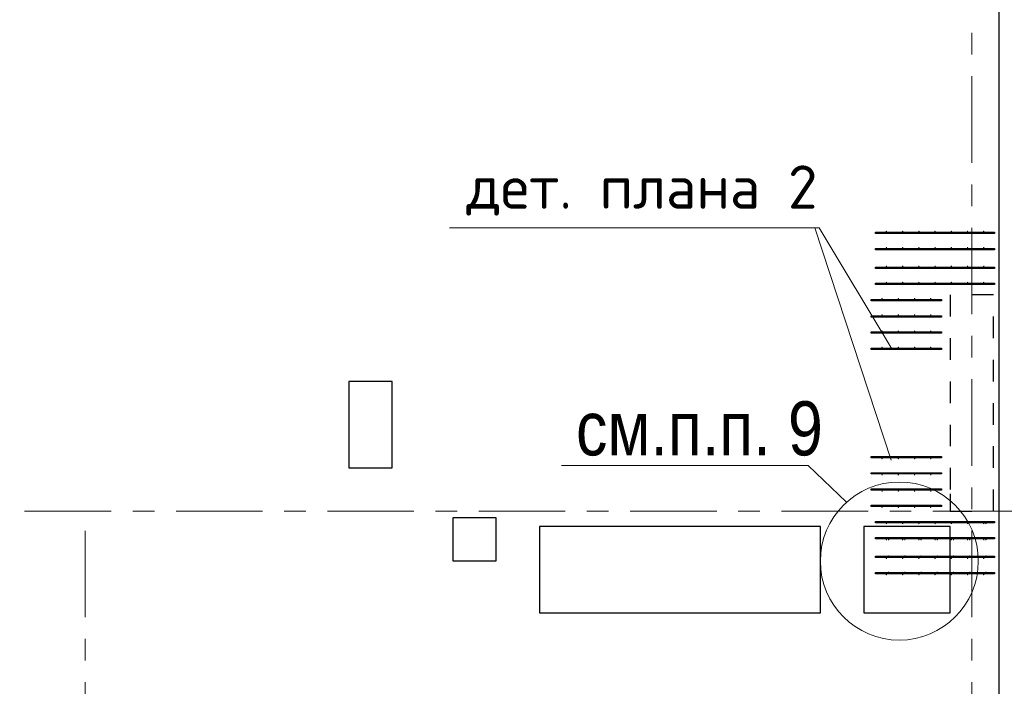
# Model space of a CAD drawing. Header units: metres. Extents: x -38 to 93, y -15 to 21.
# Tile 28 of 195: x 28.15 to 32.7, y 8.19 to 11.27. Entities that reach past the tile are written whole.
import ezdxf

# ---------------------------------------------------------------- set-up
doc = ezdxf.new("R2010")
doc.units = ezdxf.units.M
for name, pattern in [('______11', [0.5, 0.4, -0.05, 0, -0.05]), ('______2', [0.0405, 0.03, -0.0105]), ('______5', [1.1, 0.8, -0.1, 0.1, -0.1])]:
    doc.linetypes.add(name, pattern=pattern)
for name, color, linetype, lineweight in [('XR$2$Осевая линия (1)', 7, '______5', 13), ('XR$4$Арматурный каркас 01', 4, 'Continuous', 35), ('XR$4$Общий слой (1)_1', 7, 'Continuous', 13), ('XR$4$Перекрытие (1)', 7, 'Continuous', 35), ('XR$4$Текст_ общее_1', 7, 'Continuous', 13), ('XR$4$Фундамент (1)_1', 7, 'Continuous', 35)]:
    doc.layers.add(name, color=color, linetype=linetype, lineweight=lineweight)
doc.layers.add('XR$6$Стена_ бетон несущ.', color=7, linetype='Continuous', lineweight=70, true_color=0xb4b496)
doc.styles.add('ARIAL', font='arial.ttf')
doc.styles.add('ISOCPEUR', font='txt')

msp = doc.modelspace()

# ---------------------------------------------------------------- hatches: boundary and pattern name
at = {"layer": 'XR$4$Арматурный каркас 01', "linetype": 'Continuous', "lineweight": 50, "transparency": 33554687}
for points in [[(32.158, 10.2932), (32.1578, 10.2944), (32.1571, 10.2954), (32.1561, 10.296), (32.155, 10.2962), (32.1539, 10.296), (32.1529, 10.2954), (32.1522, 10.2944), (32.152, 10.2932), (32.1522, 10.2921), (32.1529, 10.2911), (32.1539, 10.2905), (32.155, 10.2902), (32.1561, 10.2905), (32.1571, 10.2911), (32.1578, 10.2921)], [(32.233, 10.2932), (32.2328, 10.2944), (32.2321, 10.2954), (32.2311, 10.296), (32.23, 10.2962), (32.2289, 10.296), (32.2279, 10.2954), (32.2272, 10.2944), (32.227, 10.2932), (32.2272, 10.2921), (32.2279, 10.2911), (32.2289, 10.2905), (32.23, 10.2902), (32.2311, 10.2905), (32.2321, 10.2911), (32.2328, 10.2921)], [(32.308, 10.2932), (32.3078, 10.2944), (32.3071, 10.2954), (32.3061, 10.296), (32.305, 10.2962), (32.3039, 10.296), (32.3029, 10.2954), (32.3022, 10.2944), (32.302, 10.2932), (32.3022, 10.2921), (32.3029, 10.2911), (32.3039, 10.2905), (32.305, 10.2902), (32.3061, 10.2905), (32.3071, 10.2911), (32.3078, 10.2921)], [(32.383, 10.2932), (32.3828, 10.2944), (32.3821, 10.2954), (32.3811, 10.296), (32.38, 10.2962), (32.3789, 10.296), (32.3779, 10.2954), (32.3772, 10.2944), (32.377, 10.2932), (32.3772, 10.2921), (32.3779, 10.2911), (32.3789, 10.2905), (32.38, 10.2902), (32.3811, 10.2905), (32.3821, 10.2911), (32.3828, 10.2921)], [(32.458, 10.2932), (32.4578, 10.2944), (32.4571, 10.2954), (32.4561, 10.296), (32.455, 10.2962), (32.4539, 10.296), (32.4529, 10.2954), (32.4522, 10.2944), (32.452, 10.2932), (32.4522, 10.2921), (32.4529, 10.2911), (32.4539, 10.2905), (32.455, 10.2902), (32.4561, 10.2905), (32.4571, 10.2911), (32.4578, 10.2921)], [(32.533, 10.2932), (32.5328, 10.2944), (32.5321, 10.2954), (32.5311, 10.296), (32.53, 10.2962), (32.5289, 10.296), (32.5279, 10.2954), (32.5272, 10.2944), (32.527, 10.2932), (32.5272, 10.2921), (32.5279, 10.2911), (32.5289, 10.2905), (32.53, 10.2902), (32.5311, 10.2905), (32.5321, 10.2911), (32.5328, 10.2921)], [(32.608, 10.2932), (32.6078, 10.2944), (32.6071, 10.2954), (32.6061, 10.296), (32.605, 10.2962), (32.6039, 10.296), (32.6029, 10.2954), (32.6022, 10.2944), (32.602, 10.2932), (32.6022, 10.2921), (32.6029, 10.2911), (32.6039, 10.2905), (32.605, 10.2902), (32.6061, 10.2905), (32.6071, 10.2911), (32.6078, 10.2921)], [(32.158, 10.2182), (32.1578, 10.2194), (32.1571, 10.2204), (32.1561, 10.221), (32.155, 10.2212), (32.1539, 10.221), (32.1529, 10.2204), (32.1522, 10.2194), (32.152, 10.2182), (32.1522, 10.2171), (32.1529, 10.2161), (32.1539, 10.2155), (32.155, 10.2152), (32.1561, 10.2155), (32.1571, 10.2161), (32.1578, 10.2171)], [(32.233, 10.2182), (32.2328, 10.2194), (32.2321, 10.2204), (32.2311, 10.221), (32.23, 10.2212), (32.2289, 10.221), (32.2279, 10.2204), (32.2272, 10.2194), (32.227, 10.2182), (32.2272, 10.2171), (32.2279, 10.2161), (32.2289, 10.2155), (32.23, 10.2152), (32.2311, 10.2155), (32.2321, 10.2161), (32.2328, 10.2171)], [(32.308, 10.2182), (32.3078, 10.2194), (32.3071, 10.2204), (32.3061, 10.221), (32.305, 10.2212), (32.3039, 10.221), (32.3029, 10.2204), (32.3022, 10.2194), (32.302, 10.2182), (32.3022, 10.2171), (32.3029, 10.2161), (32.3039, 10.2155), (32.305, 10.2152), (32.3061, 10.2155), (32.3071, 10.2161), (32.3078, 10.2171)], [(32.383, 10.2182), (32.3828, 10.2194), (32.3821, 10.2204), (32.3811, 10.221), (32.38, 10.2212), (32.3789, 10.221), (32.3779, 10.2204), (32.3772, 10.2194), (32.377, 10.2182), (32.3772, 10.2171), (32.3779, 10.2161), (32.3789, 10.2155), (32.38, 10.2152), (32.3811, 10.2155), (32.3821, 10.2161), (32.3828, 10.2171)], [(32.458, 10.2182), (32.4578, 10.2194), (32.4571, 10.2204), (32.4561, 10.221), (32.455, 10.2212), (32.4539, 10.221), (32.4529, 10.2204), (32.4522, 10.2194), (32.452, 10.2182), (32.4522, 10.2171), (32.4529, 10.2161), (32.4539, 10.2155), (32.455, 10.2152), (32.4561, 10.2155), (32.4571, 10.2161), (32.4578, 10.2171)], [(32.533, 10.2182), (32.5328, 10.2194), (32.5321, 10.2204), (32.5311, 10.221), (32.53, 10.2212), (32.5289, 10.221), (32.5279, 10.2204), (32.5272, 10.2194), (32.527, 10.2182), (32.5272, 10.2171), (32.5279, 10.2161), (32.5289, 10.2155), (32.53, 10.2152), (32.5311, 10.2155), (32.5321, 10.2161), (32.5328, 10.2171)], [(32.608, 10.2182), (32.6078, 10.2194), (32.6071, 10.2204), (32.6061, 10.221), (32.605, 10.2212), (32.6039, 10.221), (32.6029, 10.2204), (32.6022, 10.2194), (32.602, 10.2182), (32.6022, 10.2171), (32.6029, 10.2161), (32.6039, 10.2155), (32.605, 10.2152), (32.6061, 10.2155), (32.6071, 10.2161), (32.6078, 10.2171)], [(32.158, 10.1322), (32.1578, 10.1334), (32.1571, 10.1344), (32.1561, 10.135), (32.155, 10.1352), (32.1539, 10.135), (32.1529, 10.1344), (32.1522, 10.1334), (32.152, 10.1322), (32.1522, 10.1311), (32.1529, 10.1301), (32.1539, 10.1295), (32.155, 10.1292), (32.1561, 10.1295), (32.1571, 10.1301), (32.1578, 10.1311)], [(32.233, 10.1322), (32.2328, 10.1334), (32.2321, 10.1344), (32.2311, 10.135), (32.23, 10.1352), (32.2289, 10.135), (32.2279, 10.1344), (32.2272, 10.1334), (32.227, 10.1322), (32.2272, 10.1311), (32.2279, 10.1301), (32.2289, 10.1295), (32.23, 10.1292), (32.2311, 10.1295), (32.2321, 10.1301), (32.2328, 10.1311)], [(32.308, 10.1322), (32.3078, 10.1334), (32.3071, 10.1344), (32.3061, 10.135), (32.305, 10.1352), (32.3039, 10.135), (32.3029, 10.1344), (32.3022, 10.1334), (32.302, 10.1322), (32.3022, 10.1311), (32.3029, 10.1301), (32.3039, 10.1295), (32.305, 10.1292), (32.3061, 10.1295), (32.3071, 10.1301), (32.3078, 10.1311)], [(32.383, 10.1322), (32.3828, 10.1334), (32.3821, 10.1344), (32.3811, 10.135), (32.38, 10.1352), (32.3789, 10.135), (32.3779, 10.1344), (32.3772, 10.1334), (32.377, 10.1322), (32.3772, 10.1311), (32.3779, 10.1301), (32.3789, 10.1295), (32.38, 10.1292), (32.3811, 10.1295), (32.3821, 10.1301), (32.3828, 10.1311)], [(32.458, 10.1322), (32.4578, 10.1334), (32.4571, 10.1344), (32.4561, 10.135), (32.455, 10.1352), (32.4539, 10.135), (32.4529, 10.1344), (32.4522, 10.1334), (32.452, 10.1322), (32.4522, 10.1311), (32.4529, 10.1301), (32.4539, 10.1295), (32.455, 10.1292), (32.4561, 10.1295), (32.4571, 10.1301), (32.4578, 10.1311)], [(32.533, 10.1322), (32.5328, 10.1334), (32.5321, 10.1344), (32.5311, 10.135), (32.53, 10.1352), (32.5289, 10.135), (32.5279, 10.1344), (32.5272, 10.1334), (32.527, 10.1322), (32.5272, 10.1311), (32.5279, 10.1301), (32.5289, 10.1295), (32.53, 10.1292), (32.5311, 10.1295), (32.5321, 10.1301), (32.5328, 10.1311)], [(32.608, 10.1322), (32.6078, 10.1334), (32.6071, 10.1344), (32.6061, 10.135), (32.605, 10.1352), (32.6039, 10.135), (32.6029, 10.1344), (32.6022, 10.1334), (32.602, 10.1322), (32.6022, 10.1311), (32.6029, 10.1301), (32.6039, 10.1295), (32.605, 10.1292), (32.6061, 10.1295), (32.6071, 10.1301), (32.6078, 10.1311)], [(32.158, 10.0572), (32.1578, 10.0584), (32.1571, 10.0594), (32.1561, 10.06), (32.155, 10.0602), (32.1539, 10.06), (32.1529, 10.0594), (32.1522, 10.0584), (32.152, 10.0572), (32.1522, 10.0561), (32.1529, 10.0551), (32.1539, 10.0545), (32.155, 10.0542), (32.1561, 10.0545), (32.1571, 10.0551), (32.1578, 10.0561)], [(32.233, 10.0572), (32.2328, 10.0584), (32.2321, 10.0594), (32.2311, 10.06), (32.23, 10.0602), (32.2289, 10.06), (32.2279, 10.0594), (32.2272, 10.0584), (32.227, 10.0572), (32.2272, 10.0561), (32.2279, 10.0551), (32.2289, 10.0545), (32.23, 10.0542), (32.2311, 10.0545), (32.2321, 10.0551), (32.2328, 10.0561)], [(32.308, 10.0572), (32.3078, 10.0584), (32.3071, 10.0594), (32.3061, 10.06), (32.305, 10.0602), (32.3039, 10.06), (32.3029, 10.0594), (32.3022, 10.0584), (32.302, 10.0572), (32.3022, 10.0561), (32.3029, 10.0551), (32.3039, 10.0545), (32.305, 10.0542), (32.3061, 10.0545), (32.3071, 10.0551), (32.3078, 10.0561)], [(32.383, 10.0572), (32.3828, 10.0584), (32.3821, 10.0594), (32.3811, 10.06), (32.38, 10.0602), (32.3789, 10.06), (32.3779, 10.0594), (32.3772, 10.0584), (32.377, 10.0572), (32.3772, 10.0561), (32.3779, 10.0551), (32.3789, 10.0545), (32.38, 10.0542), (32.3811, 10.0545), (32.3821, 10.0551), (32.3828, 10.0561)], [(32.458, 10.0572), (32.4578, 10.0584), (32.4571, 10.0594), (32.4561, 10.06), (32.455, 10.0602), (32.4539, 10.06), (32.4529, 10.0594), (32.4522, 10.0584), (32.452, 10.0572), (32.4522, 10.0561), (32.4529, 10.0551), (32.4539, 10.0545), (32.455, 10.0542), (32.4561, 10.0545), (32.4571, 10.0551), (32.4578, 10.0561)], [(32.533, 10.0572), (32.5328, 10.0584), (32.5321, 10.0594), (32.5311, 10.06), (32.53, 10.0602), (32.5289, 10.06), (32.5279, 10.0594), (32.5272, 10.0584), (32.527, 10.0572), (32.5272, 10.0561), (32.5279, 10.0551), (32.5289, 10.0545), (32.53, 10.0542), (32.5311, 10.0545), (32.5321, 10.0551), (32.5328, 10.0561)], [(32.608, 10.0572), (32.6078, 10.0584), (32.6071, 10.0594), (32.6061, 10.06), (32.605, 10.0602), (32.6039, 10.06), (32.6029, 10.0594), (32.6022, 10.0584), (32.602, 10.0572), (32.6022, 10.0561), (32.6029, 10.0551), (32.6039, 10.0545), (32.605, 10.0542), (32.6061, 10.0545), (32.6071, 10.0551), (32.6078, 10.0561)], [(32.138, 9.9822), (32.1378, 9.9834), (32.1371, 9.9844), (32.1361, 9.985), (32.135, 9.9852), (32.1339, 9.985), (32.1329, 9.9844), (32.1322, 9.9834), (32.132, 9.9822), (32.1322, 9.9811), (32.1329, 9.9801), (32.1339, 9.9795), (32.135, 9.9792), (32.1361, 9.9795), (32.1371, 9.9801), (32.1378, 9.9811)], [(32.213, 9.9822), (32.2128, 9.9834), (32.2121, 9.9844), (32.2111, 9.985), (32.21, 9.9852), (32.2089, 9.985), (32.2079, 9.9844), (32.2072, 9.9834), (32.207, 9.9822), (32.2072, 9.9811), (32.2079, 9.9801), (32.2089, 9.9795), (32.21, 9.9792), (32.2111, 9.9795), (32.2121, 9.9801), (32.2128, 9.9811)], [(32.288, 9.9822), (32.2878, 9.9834), (32.2871, 9.9844), (32.2861, 9.985), (32.285, 9.9852), (32.2839, 9.985), (32.2829, 9.9844), (32.2822, 9.9834), (32.282, 9.9822), (32.2822, 9.9811), (32.2829, 9.9801), (32.2839, 9.9795), (32.285, 9.9792), (32.2861, 9.9795), (32.2871, 9.9801), (32.2878, 9.9811)], [(32.363, 9.9822), (32.3628, 9.9834), (32.3621, 9.9844), (32.3611, 9.985), (32.36, 9.9852), (32.3589, 9.985), (32.3579, 9.9844), (32.3572, 9.9834), (32.357, 9.9822), (32.3572, 9.9811), (32.3579, 9.9801), (32.3589, 9.9795), (32.36, 9.9792), (32.3611, 9.9795), (32.3621, 9.9801), (32.3628, 9.9811)], [(32.138, 9.9072), (32.1378, 9.9084), (32.1371, 9.9094), (32.1361, 9.91), (32.135, 9.9102), (32.1339, 9.91), (32.1329, 9.9094), (32.1322, 9.9084), (32.132, 9.9072), (32.1322, 9.9061), (32.1329, 9.9051), (32.1339, 9.9045), (32.135, 9.9042), (32.1361, 9.9045), (32.1371, 9.9051), (32.1378, 9.9061)], [(32.213, 9.9072), (32.2128, 9.9084), (32.2121, 9.9094), (32.2111, 9.91), (32.21, 9.9102), (32.2089, 9.91), (32.2079, 9.9094), (32.2072, 9.9084), (32.207, 9.9072), (32.2072, 9.9061), (32.2079, 9.9051), (32.2089, 9.9045), (32.21, 9.9042), (32.2111, 9.9045), (32.2121, 9.9051), (32.2128, 9.9061)], [(32.288, 9.9072), (32.2878, 9.9084), (32.2871, 9.9094), (32.2861, 9.91), (32.285, 9.9102), (32.2839, 9.91), (32.2829, 9.9094), (32.2822, 9.9084), (32.282, 9.9072), (32.2822, 9.9061), (32.2829, 9.9051), (32.2839, 9.9045), (32.285, 9.9042), (32.2861, 9.9045), (32.2871, 9.9051), (32.2878, 9.9061)], [(32.363, 9.9072), (32.3628, 9.9084), (32.3621, 9.9094), (32.3611, 9.91), (32.36, 9.9102), (32.3589, 9.91), (32.3579, 9.9094), (32.3572, 9.9084), (32.357, 9.9072), (32.3572, 9.9061), (32.3579, 9.9051), (32.3589, 9.9045), (32.36, 9.9042), (32.3611, 9.9045), (32.3621, 9.9051), (32.3628, 9.9061)], [(32.138, 9.8322), (32.1378, 9.8334), (32.1371, 9.8344), (32.1361, 9.835), (32.135, 9.8352), (32.1339, 9.835), (32.1329, 9.8344), (32.1322, 9.8334), (32.132, 9.8322), (32.1322, 9.8311), (32.1329, 9.8301), (32.1339, 9.8295), (32.135, 9.8292), (32.1361, 9.8295), (32.1371, 9.8301), (32.1378, 9.8311)], [(32.213, 9.8322), (32.2128, 9.8334), (32.2121, 9.8344), (32.2111, 9.835), (32.21, 9.8352), (32.2089, 9.835), (32.2079, 9.8344), (32.2072, 9.8334), (32.207, 9.8322), (32.2072, 9.8311), (32.2079, 9.8301), (32.2089, 9.8295), (32.21, 9.8292), (32.2111, 9.8295), (32.2121, 9.8301), (32.2128, 9.8311)], [(32.288, 9.8322), (32.2878, 9.8334), (32.2871, 9.8344), (32.2861, 9.835), (32.285, 9.8352), (32.2839, 9.835), (32.2829, 9.8344), (32.2822, 9.8334), (32.282, 9.8322), (32.2822, 9.8311), (32.2829, 9.8301), (32.2839, 9.8295), (32.285, 9.8292), (32.2861, 9.8295), (32.2871, 9.8301), (32.2878, 9.8311)], [(32.363, 9.8322), (32.3628, 9.8334), (32.3621, 9.8344), (32.3611, 9.835), (32.36, 9.8352), (32.3589, 9.835), (32.3579, 9.8344), (32.3572, 9.8334), (32.357, 9.8322), (32.3572, 9.8311), (32.3579, 9.8301), (32.3589, 9.8295), (32.36, 9.8292), (32.3611, 9.8295), (32.3621, 9.8301), (32.3628, 9.8311)], [(32.138, 9.7572), (32.1378, 9.7584), (32.1371, 9.7594), (32.1361, 9.76), (32.135, 9.7602), (32.1339, 9.76), (32.1329, 9.7594), (32.1322, 9.7584), (32.132, 9.7572), (32.1322, 9.7561), (32.1329, 9.7551), (32.1339, 9.7545), (32.135, 9.7542), (32.1361, 9.7545), (32.1371, 9.7551), (32.1378, 9.7561)], [(32.213, 9.7572), (32.2128, 9.7584), (32.2121, 9.7594), (32.2111, 9.76), (32.21, 9.7602), (32.2089, 9.76), (32.2079, 9.7594), (32.2072, 9.7584), (32.207, 9.7572), (32.2072, 9.7561), (32.2079, 9.7551), (32.2089, 9.7545), (32.21, 9.7542), (32.2111, 9.7545), (32.2121, 9.7551), (32.2128, 9.7561)], [(32.288, 9.7572), (32.2878, 9.7584), (32.2871, 9.7594), (32.2861, 9.76), (32.285, 9.7602), (32.2839, 9.76), (32.2829, 9.7594), (32.2822, 9.7584), (32.282, 9.7572), (32.2822, 9.7561), (32.2829, 9.7551), (32.2839, 9.7545), (32.285, 9.7542), (32.2861, 9.7545), (32.2871, 9.7551), (32.2878, 9.7561)], [(32.363, 9.7572), (32.3628, 9.7584), (32.3621, 9.7594), (32.3611, 9.76), (32.36, 9.7602), (32.3589, 9.76), (32.3579, 9.7594), (32.3572, 9.7584), (32.357, 9.7572), (32.3572, 9.7561), (32.3579, 9.7551), (32.3589, 9.7545), (32.36, 9.7542), (32.3611, 9.7545), (32.3621, 9.7551), (32.3628, 9.7561)], [(32.138, 9.2432), (32.1378, 9.2444), (32.1371, 9.2454), (32.1361, 9.246), (32.135, 9.2462), (32.1339, 9.246), (32.1329, 9.2454), (32.1322, 9.2444), (32.132, 9.2432), (32.1322, 9.2421), (32.1329, 9.2411), (32.1339, 9.2405), (32.135, 9.2402), (32.1361, 9.2405), (32.1371, 9.2411), (32.1378, 9.2421)], [(32.213, 9.2432), (32.2128, 9.2444), (32.2121, 9.2454), (32.2111, 9.246), (32.21, 9.2462), (32.2089, 9.246), (32.2079, 9.2454), (32.2072, 9.2444), (32.207, 9.2432), (32.2072, 9.2421), (32.2079, 9.2411), (32.2089, 9.2405), (32.21, 9.2402), (32.2111, 9.2405), (32.2121, 9.2411), (32.2128, 9.2421)], [(32.288, 9.2432), (32.2878, 9.2444), (32.2871, 9.2454), (32.2861, 9.246), (32.285, 9.2462), (32.2839, 9.246), (32.2829, 9.2454), (32.2822, 9.2444), (32.282, 9.2432), (32.2822, 9.2421), (32.2829, 9.2411), (32.2839, 9.2405), (32.285, 9.2402), (32.2861, 9.2405), (32.2871, 9.2411), (32.2878, 9.2421)], [(32.363, 9.2432), (32.3628, 9.2444), (32.3621, 9.2454), (32.3611, 9.246), (32.36, 9.2462), (32.3589, 9.246), (32.3579, 9.2454), (32.3572, 9.2444), (32.357, 9.2432), (32.3572, 9.2421), (32.3579, 9.2411), (32.3589, 9.2405), (32.36, 9.2402), (32.3611, 9.2405), (32.3621, 9.2411), (32.3628, 9.2421)], [(32.138, 9.1682), (32.1378, 9.1694), (32.1371, 9.1704), (32.1361, 9.171), (32.135, 9.1712), (32.1339, 9.171), (32.1329, 9.1704), (32.1322, 9.1694), (32.132, 9.1682), (32.1322, 9.1671), (32.1329, 9.1661), (32.1339, 9.1655), (32.135, 9.1652), (32.1361, 9.1655), (32.1371, 9.1661), (32.1378, 9.1671)], [(32.213, 9.1682), (32.2128, 9.1694), (32.2121, 9.1704), (32.2111, 9.171), (32.21, 9.1712), (32.2089, 9.171), (32.2079, 9.1704), (32.2072, 9.1694), (32.207, 9.1682), (32.2072, 9.1671), (32.2079, 9.1661), (32.2089, 9.1655), (32.21, 9.1652), (32.2111, 9.1655), (32.2121, 9.1661), (32.2128, 9.1671)], [(32.288, 9.1682), (32.2878, 9.1694), (32.2871, 9.1704), (32.2861, 9.171), (32.285, 9.1712), (32.2839, 9.171), (32.2829, 9.1704), (32.2822, 9.1694), (32.282, 9.1682), (32.2822, 9.1671), (32.2829, 9.1661), (32.2839, 9.1655), (32.285, 9.1652), (32.2861, 9.1655), (32.2871, 9.1661), (32.2878, 9.1671)], [(32.363, 9.1682), (32.3628, 9.1694), (32.3621, 9.1704), (32.3611, 9.171), (32.36, 9.1712), (32.3589, 9.171), (32.3579, 9.1704), (32.3572, 9.1694), (32.357, 9.1682), (32.3572, 9.1671), (32.3579, 9.1661), (32.3589, 9.1655), (32.36, 9.1652), (32.3611, 9.1655), (32.3621, 9.1661), (32.3628, 9.1671)], [(32.138, 9.0932), (32.1378, 9.0944), (32.1371, 9.0954), (32.1361, 9.096), (32.135, 9.0962), (32.1339, 9.096), (32.1329, 9.0954), (32.1322, 9.0944), (32.132, 9.0932), (32.1322, 9.0921), (32.1329, 9.0911), (32.1339, 9.0905), (32.135, 9.0902), (32.1361, 9.0905), (32.1371, 9.0911), (32.1378, 9.0921)], [(32.213, 9.0932), (32.2128, 9.0944), (32.2121, 9.0954), (32.2111, 9.096), (32.21, 9.0962), (32.2089, 9.096), (32.2079, 9.0954), (32.2072, 9.0944), (32.207, 9.0932), (32.2072, 9.0921), (32.2079, 9.0911), (32.2089, 9.0905), (32.21, 9.0902), (32.2111, 9.0905), (32.2121, 9.0911), (32.2128, 9.0921)], [(32.288, 9.0932), (32.2878, 9.0944), (32.2871, 9.0954), (32.2861, 9.096), (32.285, 9.0962), (32.2839, 9.096), (32.2829, 9.0954), (32.2822, 9.0944), (32.282, 9.0932), (32.2822, 9.0921), (32.2829, 9.0911), (32.2839, 9.0905), (32.285, 9.0902), (32.2861, 9.0905), (32.2871, 9.0911), (32.2878, 9.0921)], [(32.363, 9.0932), (32.3628, 9.0944), (32.3621, 9.0954), (32.3611, 9.096), (32.36, 9.0962), (32.3589, 9.096), (32.3579, 9.0954), (32.3572, 9.0944), (32.357, 9.0932), (32.3572, 9.0921), (32.3579, 9.0911), (32.3589, 9.0905), (32.36, 9.0902), (32.3611, 9.0905), (32.3621, 9.0911), (32.3628, 9.0921)], [(32.138, 9.0182), (32.1378, 9.0194), (32.1371, 9.0204), (32.1361, 9.021), (32.135, 9.0212), (32.1339, 9.021), (32.1329, 9.0204), (32.1322, 9.0194), (32.132, 9.0182), (32.1322, 9.0171), (32.1329, 9.0161), (32.1339, 9.0155), (32.135, 9.0152), (32.1361, 9.0155), (32.1371, 9.0161), (32.1378, 9.0171)], [(32.213, 9.0182), (32.2128, 9.0194), (32.2121, 9.0204), (32.2111, 9.021), (32.21, 9.0212), (32.2089, 9.021), (32.2079, 9.0204), (32.2072, 9.0194), (32.207, 9.0182), (32.2072, 9.0171), (32.2079, 9.0161), (32.2089, 9.0155), (32.21, 9.0152), (32.2111, 9.0155), (32.2121, 9.0161), (32.2128, 9.0171)], [(32.288, 9.0182), (32.2878, 9.0194), (32.2871, 9.0204), (32.2861, 9.021), (32.285, 9.0212), (32.2839, 9.021), (32.2829, 9.0204), (32.2822, 9.0194), (32.282, 9.0182), (32.2822, 9.0171), (32.2829, 9.0161), (32.2839, 9.0155), (32.285, 9.0152), (32.2861, 9.0155), (32.2871, 9.0161), (32.2878, 9.0171)], [(32.363, 9.0182), (32.3628, 9.0194), (32.3621, 9.0204), (32.3611, 9.021), (32.36, 9.0212), (32.3589, 9.021), (32.3579, 9.0204), (32.3572, 9.0194), (32.357, 9.0182), (32.3572, 9.0171), (32.3579, 9.0161), (32.3589, 9.0155), (32.36, 9.0152), (32.3611, 9.0155), (32.3621, 9.0161), (32.3628, 9.0171)], [(32.158, 8.9432), (32.1578, 8.9444), (32.1571, 8.9454), (32.1561, 8.946), (32.155, 8.9462), (32.1539, 8.946), (32.1529, 8.9454), (32.1522, 8.9444), (32.152, 8.9432), (32.1522, 8.9421), (32.1529, 8.9411), (32.1539, 8.9405), (32.155, 8.9402), (32.1561, 8.9405), (32.1571, 8.9411), (32.1578, 8.9421)], [(32.233, 8.9432), (32.2328, 8.9444), (32.2321, 8.9454), (32.2311, 8.946), (32.23, 8.9462), (32.2289, 8.946), (32.2279, 8.9454), (32.2272, 8.9444), (32.227, 8.9432), (32.2272, 8.9421), (32.2279, 8.9411), (32.2289, 8.9405), (32.23, 8.9402), (32.2311, 8.9405), (32.2321, 8.9411), (32.2328, 8.9421)], [(32.308, 8.9432), (32.3078, 8.9444), (32.3071, 8.9454), (32.3061, 8.946), (32.305, 8.9462), (32.3039, 8.946), (32.3029, 8.9454), (32.3022, 8.9444), (32.302, 8.9432), (32.3022, 8.9421), (32.3029, 8.9411), (32.3039, 8.9405), (32.305, 8.9402), (32.3061, 8.9405), (32.3071, 8.9411), (32.3078, 8.9421)], [(32.383, 8.9432), (32.3828, 8.9444), (32.3821, 8.9454), (32.3811, 8.946), (32.38, 8.9462), (32.3789, 8.946), (32.3779, 8.9454), (32.3772, 8.9444), (32.377, 8.9432), (32.3772, 8.9421), (32.3779, 8.9411), (32.3789, 8.9405), (32.38, 8.9402), (32.3811, 8.9405), (32.3821, 8.9411), (32.3828, 8.9421)], [(32.458, 8.9432), (32.4578, 8.9444), (32.4571, 8.9454), (32.4561, 8.946), (32.455, 8.9462), (32.4539, 8.946), (32.4529, 8.9454), (32.4522, 8.9444), (32.452, 8.9432), (32.4522, 8.9421), (32.4529, 8.9411), (32.4539, 8.9405), (32.455, 8.9402), (32.4561, 8.9405), (32.4571, 8.9411), (32.4578, 8.9421)], [(32.533, 8.9432), (32.5328, 8.9444), (32.5321, 8.9454), (32.5311, 8.946), (32.53, 8.9462), (32.5289, 8.946), (32.5279, 8.9454), (32.5272, 8.9444), (32.527, 8.9432), (32.5272, 8.9421), (32.5279, 8.9411), (32.5289, 8.9405), (32.53, 8.9402), (32.5311, 8.9405), (32.5321, 8.9411), (32.5328, 8.9421)], [(32.608, 8.9432), (32.6078, 8.9444), (32.6071, 8.9454), (32.6061, 8.946), (32.605, 8.9462), (32.6039, 8.946), (32.6029, 8.9454), (32.6022, 8.9444), (32.602, 8.9432), (32.6022, 8.9421), (32.6029, 8.9411), (32.6039, 8.9405), (32.605, 8.9402), (32.6061, 8.9405), (32.6071, 8.9411), (32.6078, 8.9421)], [(32.618, 8.9432), (32.6178, 8.9444), (32.6171, 8.9454), (32.6161, 8.946), (32.615, 8.9462), (32.6139, 8.946), (32.6129, 8.9454), (32.6122, 8.9444), (32.612, 8.9432), (32.6122, 8.9421), (32.6129, 8.9411), (32.6139, 8.9405), (32.615, 8.9402), (32.6161, 8.9405), (32.6171, 8.9411), (32.6178, 8.9421)], [(32.158, 8.8682), (32.1578, 8.8694), (32.1571, 8.8704), (32.1561, 8.871), (32.155, 8.8712), (32.1539, 8.871), (32.1529, 8.8704), (32.1522, 8.8694), (32.152, 8.8682), (32.1522, 8.8671), (32.1529, 8.8661), (32.1539, 8.8655), (32.155, 8.8652), (32.1561, 8.8655), (32.1571, 8.8661), (32.1578, 8.8671)], [(32.168, 8.8682), (32.1678, 8.8694), (32.1671, 8.8704), (32.1661, 8.871), (32.165, 8.8712), (32.1639, 8.871), (32.1629, 8.8704), (32.1622, 8.8694), (32.162, 8.8682), (32.1622, 8.8671), (32.1629, 8.8661), (32.1639, 8.8655), (32.165, 8.8652), (32.1661, 8.8655), (32.1671, 8.8661), (32.1678, 8.8671)], [(32.233, 8.8682), (32.2328, 8.8694), (32.2321, 8.8704), (32.2311, 8.871), (32.23, 8.8712), (32.2289, 8.871), (32.2279, 8.8704), (32.2272, 8.8694), (32.227, 8.8682), (32.2272, 8.8671), (32.2279, 8.8661), (32.2289, 8.8655), (32.23, 8.8652), (32.2311, 8.8655), (32.2321, 8.8661), (32.2328, 8.8671)], [(32.243, 8.8682), (32.2428, 8.8694), (32.2421, 8.8704), (32.2411, 8.871), (32.24, 8.8712), (32.2389, 8.871), (32.2379, 8.8704), (32.2372, 8.8694), (32.237, 8.8682), (32.2372, 8.8671), (32.2379, 8.8661), (32.2389, 8.8655), (32.24, 8.8652), (32.2411, 8.8655), (32.2421, 8.8661), (32.2428, 8.8671)], [(32.308, 8.8682), (32.3078, 8.8694), (32.3071, 8.8704), (32.3061, 8.871), (32.305, 8.8712), (32.3039, 8.871), (32.3029, 8.8704), (32.3022, 8.8694), (32.302, 8.8682), (32.3022, 8.8671), (32.3029, 8.8661), (32.3039, 8.8655), (32.305, 8.8652), (32.3061, 8.8655), (32.3071, 8.8661), (32.3078, 8.8671)], [(32.318, 8.8682), (32.3178, 8.8694), (32.3171, 8.8704), (32.3161, 8.871), (32.315, 8.8712), (32.3139, 8.871), (32.3129, 8.8704), (32.3122, 8.8694), (32.312, 8.8682), (32.3122, 8.8671), (32.3129, 8.8661), (32.3139, 8.8655), (32.315, 8.8652), (32.3161, 8.8655), (32.3171, 8.8661), (32.3178, 8.8671)], [(32.383, 8.8682), (32.3828, 8.8694), (32.3821, 8.8704), (32.3811, 8.871), (32.38, 8.8712), (32.3789, 8.871), (32.3779, 8.8704), (32.3772, 8.8694), (32.377, 8.8682), (32.3772, 8.8671), (32.3779, 8.8661), (32.3789, 8.8655), (32.38, 8.8652), (32.3811, 8.8655), (32.3821, 8.8661), (32.3828, 8.8671)], [(32.393, 8.8682), (32.3928, 8.8694), (32.3921, 8.8704), (32.3911, 8.871), (32.39, 8.8712), (32.3889, 8.871), (32.3879, 8.8704), (32.3872, 8.8694), (32.387, 8.8682), (32.3872, 8.8671), (32.3879, 8.8661), (32.3889, 8.8655), (32.39, 8.8652), (32.3911, 8.8655), (32.3921, 8.8661), (32.3928, 8.8671)], [(32.458, 8.8682), (32.4578, 8.8694), (32.4571, 8.8704), (32.4561, 8.871), (32.455, 8.8712), (32.4539, 8.871), (32.4529, 8.8704), (32.4522, 8.8694), (32.452, 8.8682), (32.4522, 8.8671), (32.4529, 8.8661), (32.4539, 8.8655), (32.455, 8.8652), (32.4561, 8.8655), (32.4571, 8.8661), (32.4578, 8.8671)], [(32.468, 8.8682), (32.4678, 8.8694), (32.4671, 8.8704), (32.4661, 8.871), (32.465, 8.8712), (32.4639, 8.871), (32.4629, 8.8704), (32.4622, 8.8694), (32.462, 8.8682), (32.4622, 8.8671), (32.4629, 8.8661), (32.4639, 8.8655), (32.465, 8.8652), (32.4661, 8.8655), (32.4671, 8.8661), (32.4678, 8.8671)], [(32.533, 8.8682), (32.5328, 8.8694), (32.5321, 8.8704), (32.5311, 8.871), (32.53, 8.8712), (32.5289, 8.871), (32.5279, 8.8704), (32.5272, 8.8694), (32.527, 8.8682), (32.5272, 8.8671), (32.5279, 8.8661), (32.5289, 8.8655), (32.53, 8.8652), (32.5311, 8.8655), (32.5321, 8.8661), (32.5328, 8.8671)], [(32.543, 8.8682), (32.5428, 8.8694), (32.5421, 8.8704), (32.5411, 8.871), (32.54, 8.8712), (32.5389, 8.871), (32.5379, 8.8704), (32.5372, 8.8694), (32.537, 8.8682), (32.5372, 8.8671), (32.5379, 8.8661), (32.5389, 8.8655), (32.54, 8.8652), (32.5411, 8.8655), (32.5421, 8.8661), (32.5428, 8.8671)], [(32.608, 8.8682), (32.6078, 8.8694), (32.6071, 8.8704), (32.6061, 8.871), (32.605, 8.8712), (32.6039, 8.871), (32.6029, 8.8704), (32.6022, 8.8694), (32.602, 8.8682), (32.6022, 8.8671), (32.6029, 8.8661), (32.6039, 8.8655), (32.605, 8.8652), (32.6061, 8.8655), (32.6071, 8.8661), (32.6078, 8.8671)], [(32.618, 8.8682), (32.6178, 8.8694), (32.6171, 8.8704), (32.6161, 8.871), (32.615, 8.8712), (32.6139, 8.871), (32.6129, 8.8704), (32.6122, 8.8694), (32.612, 8.8682), (32.6122, 8.8671), (32.6129, 8.8661), (32.6139, 8.8655), (32.615, 8.8652), (32.6161, 8.8655), (32.6171, 8.8661), (32.6178, 8.8671)], [(32.168, 8.7932), (32.1678, 8.7944), (32.1671, 8.7954), (32.1661, 8.796), (32.165, 8.7962), (32.1639, 8.796), (32.1629, 8.7954), (32.1622, 8.7944), (32.162, 8.7932), (32.1622, 8.7921), (32.1629, 8.7911), (32.1639, 8.7905), (32.165, 8.7902), (32.1661, 8.7905), (32.1671, 8.7911), (32.1678, 8.7921)], [(32.243, 8.7932), (32.2428, 8.7944), (32.2421, 8.7954), (32.2411, 8.796), (32.24, 8.7962), (32.2389, 8.796), (32.2379, 8.7954), (32.2372, 8.7944), (32.237, 8.7932), (32.2372, 8.7921), (32.2379, 8.7911), (32.2389, 8.7905), (32.24, 8.7902), (32.2411, 8.7905), (32.2421, 8.7911), (32.2428, 8.7921)], [(32.318, 8.7932), (32.3178, 8.7944), (32.3171, 8.7954), (32.3161, 8.796), (32.315, 8.7962), (32.3139, 8.796), (32.3129, 8.7954), (32.3122, 8.7944), (32.312, 8.7932), (32.3122, 8.7921), (32.3129, 8.7911), (32.3139, 8.7905), (32.315, 8.7902), (32.3161, 8.7905), (32.3171, 8.7911), (32.3178, 8.7921)], [(32.393, 8.7932), (32.3928, 8.7944), (32.3921, 8.7954), (32.3911, 8.796), (32.39, 8.7962), (32.3889, 8.796), (32.3879, 8.7954), (32.3872, 8.7944), (32.387, 8.7932), (32.3872, 8.7921), (32.3879, 8.7911), (32.3889, 8.7905), (32.39, 8.7902), (32.3911, 8.7905), (32.3921, 8.7911), (32.3928, 8.7921)], [(32.468, 8.7932), (32.4678, 8.7944), (32.4671, 8.7954), (32.4661, 8.796), (32.465, 8.7962), (32.4639, 8.796), (32.4629, 8.7954), (32.4622, 8.7944), (32.462, 8.7932), (32.4622, 8.7921), (32.4629, 8.7911), (32.4639, 8.7905), (32.465, 8.7902), (32.4661, 8.7905), (32.4671, 8.7911), (32.4678, 8.7921)], [(32.543, 8.7932), (32.5428, 8.7944), (32.5421, 8.7954), (32.5411, 8.796), (32.54, 8.7962), (32.5389, 8.796), (32.5379, 8.7954), (32.5372, 8.7944), (32.537, 8.7932), (32.5372, 8.7921), (32.5379, 8.7911), (32.5389, 8.7905), (32.54, 8.7902), (32.5411, 8.7905), (32.5421, 8.7911), (32.5428, 8.7921)], [(32.618, 8.7932), (32.6178, 8.7944), (32.6171, 8.7954), (32.6161, 8.796), (32.615, 8.7962), (32.6139, 8.796), (32.6129, 8.7954), (32.6122, 8.7944), (32.612, 8.7932), (32.6122, 8.7921), (32.6129, 8.7911), (32.6139, 8.7905), (32.615, 8.7902), (32.6161, 8.7905), (32.6171, 8.7911), (32.6178, 8.7921)], [(32.158, 8.7822), (32.1578, 8.7834), (32.1571, 8.7844), (32.1561, 8.785), (32.155, 8.7852), (32.1539, 8.785), (32.1529, 8.7844), (32.1522, 8.7834), (32.152, 8.7822), (32.1522, 8.7811), (32.1529, 8.7801), (32.1539, 8.7795), (32.155, 8.7792), (32.1561, 8.7795), (32.1571, 8.7801), (32.1578, 8.7811)], [(32.233, 8.7822), (32.2328, 8.7834), (32.2321, 8.7844), (32.2311, 8.785), (32.23, 8.7852), (32.2289, 8.785), (32.2279, 8.7844), (32.2272, 8.7834), (32.227, 8.7822), (32.2272, 8.7811), (32.2279, 8.7801), (32.2289, 8.7795), (32.23, 8.7792), (32.2311, 8.7795), (32.2321, 8.7801), (32.2328, 8.7811)], [(32.308, 8.7822), (32.3078, 8.7834), (32.3071, 8.7844), (32.3061, 8.785), (32.305, 8.7852), (32.3039, 8.785), (32.3029, 8.7844), (32.3022, 8.7834), (32.302, 8.7822), (32.3022, 8.7811), (32.3029, 8.7801), (32.3039, 8.7795), (32.305, 8.7792), (32.3061, 8.7795), (32.3071, 8.7801), (32.3078, 8.7811)], [(32.383, 8.7822), (32.3828, 8.7834), (32.3821, 8.7844), (32.3811, 8.785), (32.38, 8.7852), (32.3789, 8.785), (32.3779, 8.7844), (32.3772, 8.7834), (32.377, 8.7822), (32.3772, 8.7811), (32.3779, 8.7801), (32.3789, 8.7795), (32.38, 8.7792), (32.3811, 8.7795), (32.3821, 8.7801), (32.3828, 8.7811)], [(32.458, 8.7822), (32.4578, 8.7834), (32.4571, 8.7844), (32.4561, 8.785), (32.455, 8.7852), (32.4539, 8.785), (32.4529, 8.7844), (32.4522, 8.7834), (32.452, 8.7822), (32.4522, 8.7811), (32.4529, 8.7801), (32.4539, 8.7795), (32.455, 8.7792), (32.4561, 8.7795), (32.4571, 8.7801), (32.4578, 8.7811)], [(32.533, 8.7822), (32.5328, 8.7834), (32.5321, 8.7844), (32.5311, 8.785), (32.53, 8.7852), (32.5289, 8.785), (32.5279, 8.7844), (32.5272, 8.7834), (32.527, 8.7822), (32.5272, 8.7811), (32.5279, 8.7801), (32.5289, 8.7795), (32.53, 8.7792), (32.5311, 8.7795), (32.5321, 8.7801), (32.5328, 8.7811)], [(32.608, 8.7822), (32.6078, 8.7834), (32.6071, 8.7844), (32.6061, 8.785), (32.605, 8.7852), (32.6039, 8.785), (32.6029, 8.7844), (32.6022, 8.7834), (32.602, 8.7822), (32.6022, 8.7811), (32.6029, 8.7801), (32.6039, 8.7795), (32.605, 8.7792), (32.6061, 8.7795), (32.6071, 8.7801), (32.6078, 8.7811)], [(32.158, 8.7072), (32.1578, 8.7084), (32.1571, 8.7094), (32.1561, 8.71), (32.155, 8.7102), (32.1539, 8.71), (32.1529, 8.7094), (32.1522, 8.7084), (32.152, 8.7072), (32.1522, 8.7061), (32.1529, 8.7051), (32.1539, 8.7045), (32.155, 8.7042), (32.1561, 8.7045), (32.1571, 8.7051), (32.1578, 8.7061)], [(32.168, 8.7182), (32.1678, 8.7194), (32.1671, 8.7204), (32.1661, 8.721), (32.165, 8.7212), (32.1639, 8.721), (32.1629, 8.7204), (32.1622, 8.7194), (32.162, 8.7182), (32.1622, 8.7171), (32.1629, 8.7161), (32.1639, 8.7155), (32.165, 8.7152), (32.1661, 8.7155), (32.1671, 8.7161), (32.1678, 8.7171)], [(32.233, 8.7072), (32.2328, 8.7084), (32.2321, 8.7094), (32.2311, 8.71), (32.23, 8.7102), (32.2289, 8.71), (32.2279, 8.7094), (32.2272, 8.7084), (32.227, 8.7072), (32.2272, 8.7061), (32.2279, 8.7051), (32.2289, 8.7045), (32.23, 8.7042), (32.2311, 8.7045), (32.2321, 8.7051), (32.2328, 8.7061)], [(32.243, 8.7182), (32.2428, 8.7194), (32.2421, 8.7204), (32.2411, 8.721), (32.24, 8.7212), (32.2389, 8.721), (32.2379, 8.7204), (32.2372, 8.7194), (32.237, 8.7182), (32.2372, 8.7171), (32.2379, 8.7161), (32.2389, 8.7155), (32.24, 8.7152), (32.2411, 8.7155), (32.2421, 8.7161), (32.2428, 8.7171)], [(32.308, 8.7072), (32.3078, 8.7084), (32.3071, 8.7094), (32.3061, 8.71), (32.305, 8.7102), (32.3039, 8.71), (32.3029, 8.7094), (32.3022, 8.7084), (32.302, 8.7072), (32.3022, 8.7061), (32.3029, 8.7051), (32.3039, 8.7045), (32.305, 8.7042), (32.3061, 8.7045), (32.3071, 8.7051), (32.3078, 8.7061)], [(32.318, 8.7182), (32.3178, 8.7194), (32.3171, 8.7204), (32.3161, 8.721), (32.315, 8.7212), (32.3139, 8.721), (32.3129, 8.7204), (32.3122, 8.7194), (32.312, 8.7182), (32.3122, 8.7171), (32.3129, 8.7161), (32.3139, 8.7155), (32.315, 8.7152), (32.3161, 8.7155), (32.3171, 8.7161), (32.3178, 8.7171)], [(32.383, 8.7072), (32.3828, 8.7084), (32.3821, 8.7094), (32.3811, 8.71), (32.38, 8.7102), (32.3789, 8.71), (32.3779, 8.7094), (32.3772, 8.7084), (32.377, 8.7072), (32.3772, 8.7061), (32.3779, 8.7051), (32.3789, 8.7045), (32.38, 8.7042), (32.3811, 8.7045), (32.3821, 8.7051), (32.3828, 8.7061)], [(32.393, 8.7182), (32.3928, 8.7194), (32.3921, 8.7204), (32.3911, 8.721), (32.39, 8.7212), (32.3889, 8.721), (32.3879, 8.7204), (32.3872, 8.7194), (32.387, 8.7182), (32.3872, 8.7171), (32.3879, 8.7161), (32.3889, 8.7155), (32.39, 8.7152), (32.3911, 8.7155), (32.3921, 8.7161), (32.3928, 8.7171)], [(32.458, 8.7072), (32.4578, 8.7084), (32.4571, 8.7094), (32.4561, 8.71), (32.455, 8.7102), (32.4539, 8.71), (32.4529, 8.7094), (32.4522, 8.7084), (32.452, 8.7072), (32.4522, 8.7061), (32.4529, 8.7051), (32.4539, 8.7045), (32.455, 8.7042), (32.4561, 8.7045), (32.4571, 8.7051), (32.4578, 8.7061)], [(32.468, 8.7182), (32.4678, 8.7194), (32.4671, 8.7204), (32.4661, 8.721), (32.465, 8.7212), (32.4639, 8.721), (32.4629, 8.7204), (32.4622, 8.7194), (32.462, 8.7182), (32.4622, 8.7171), (32.4629, 8.7161), (32.4639, 8.7155), (32.465, 8.7152), (32.4661, 8.7155), (32.4671, 8.7161), (32.4678, 8.7171)], [(32.533, 8.7072), (32.5328, 8.7084), (32.5321, 8.7094), (32.5311, 8.71), (32.53, 8.7102), (32.5289, 8.71), (32.5279, 8.7094), (32.5272, 8.7084), (32.527, 8.7072), (32.5272, 8.7061), (32.5279, 8.7051), (32.5289, 8.7045), (32.53, 8.7042), (32.5311, 8.7045), (32.5321, 8.7051), (32.5328, 8.7061)], [(32.543, 8.7182), (32.5428, 8.7194), (32.5421, 8.7204), (32.5411, 8.721), (32.54, 8.7212), (32.5389, 8.721), (32.5379, 8.7204), (32.5372, 8.7194), (32.537, 8.7182), (32.5372, 8.7171), (32.5379, 8.7161), (32.5389, 8.7155), (32.54, 8.7152), (32.5411, 8.7155), (32.5421, 8.7161), (32.5428, 8.7171)], [(32.608, 8.7072), (32.6078, 8.7084), (32.6071, 8.7094), (32.6061, 8.71), (32.605, 8.7102), (32.6039, 8.71), (32.6029, 8.7094), (32.6022, 8.7084), (32.602, 8.7072), (32.6022, 8.7061), (32.6029, 8.7051), (32.6039, 8.7045), (32.605, 8.7042), (32.6061, 8.7045), (32.6071, 8.7051), (32.6078, 8.7061)], [(32.618, 8.7182), (32.6178, 8.7194), (32.6171, 8.7204), (32.6161, 8.721), (32.615, 8.7212), (32.6139, 8.721), (32.6129, 8.7204), (32.6122, 8.7194), (32.612, 8.7182), (32.6122, 8.7171), (32.6129, 8.7161), (32.6139, 8.7155), (32.615, 8.7152), (32.6161, 8.7155), (32.6171, 8.7161), (32.6178, 8.7171)]]:
    msp.add_hatch(color=2, dxfattribs=at).paths.add_polyline_path(points)

# ---------------------------------------------------------------- linework, layer by layer
at = {"layer": 'XR$2$Осевая линия (1)', "color": 253, "linetype": '______11', "lineweight": 13, "true_color": 0xa0a0a0, "transparency": 33554687}
for p, q in [((32.55, -3.39), (32.55, 19.78)), ((-2.63, 9), (62.6, 9)), ((28.45, -3.39), (28.45, 8.92))]:
    msp.add_line(p, q, dxfattribs=at)
at = {"layer": 'XR$4$Арматурный каркас 01', "color": 2, "linetype": 'Continuous', "lineweight": 25, "transparency": 33554687}
for points in [[(32.655, 10.2832), (32.105, 10.2832), (32.105, 10.2892), (32.655, 10.2892), (32.655, 10.2832)], [(32.655, 10.2832), (32.105, 10.2832), (32.105, 10.2892), (32.655, 10.2892), (32.655, 10.2832)], [(32.655, 10.2082), (32.105, 10.2082), (32.105, 10.2142), (32.655, 10.2142), (32.655, 10.2082)], [(32.655, 10.2082), (32.105, 10.2082), (32.105, 10.2142), (32.655, 10.2142), (32.655, 10.2082)], [(32.655, 10.1222), (32.105, 10.1222), (32.105, 10.1282), (32.655, 10.1282), (32.655, 10.1222)], [(32.655, 10.1222), (32.105, 10.1222), (32.105, 10.1282), (32.655, 10.1282), (32.655, 10.1222)], [(32.655, 10.0472), (32.105, 10.0472), (32.105, 10.0532), (32.655, 10.0532), (32.655, 10.0472)], [(32.655, 10.0472), (32.105, 10.0472), (32.105, 10.0532), (32.655, 10.0532), (32.655, 10.0472)], [(32.41, 9.9722), (32.085, 9.9722), (32.085, 9.9782), (32.41, 9.9782), (32.41, 9.9722)], [(32.41, 9.9722), (32.085, 9.9722), (32.085, 9.9782), (32.41, 9.9782), (32.41, 9.9722)], [(32.41, 9.8972), (32.085, 9.8972), (32.085, 9.9032), (32.41, 9.9032), (32.41, 9.8972)], [(32.41, 9.8972), (32.085, 9.8972), (32.085, 9.9032), (32.41, 9.9032), (32.41, 9.8972)], [(32.41, 9.8222), (32.085, 9.8222), (32.085, 9.8282), (32.41, 9.8282), (32.41, 9.8222)], [(32.41, 9.8222), (32.085, 9.8222), (32.085, 9.8282), (32.41, 9.8282), (32.41, 9.8222)], [(32.41, 9.7472), (32.085, 9.7472), (32.085, 9.7532), (32.41, 9.7532), (32.41, 9.7472)], [(32.41, 9.7472), (32.085, 9.7472), (32.085, 9.7532), (32.41, 9.7532), (32.41, 9.7472)], [(32.41, 9.2472), (32.085, 9.2472), (32.085, 9.2532), (32.41, 9.2532), (32.41, 9.2472)], [(32.41, 9.2472), (32.085, 9.2472), (32.085, 9.2532), (32.41, 9.2532), (32.41, 9.2472)], [(32.41, 9.1722), (32.085, 9.1722), (32.085, 9.1782), (32.41, 9.1782), (32.41, 9.1722)], [(32.41, 9.1722), (32.085, 9.1722), (32.085, 9.1782), (32.41, 9.1782), (32.41, 9.1722)], [(32.41, 9.0972), (32.085, 9.0972), (32.085, 9.1032), (32.41, 9.1032), (32.41, 9.0972)], [(32.41, 9.0972), (32.085, 9.0972), (32.085, 9.1032), (32.41, 9.1032), (32.41, 9.0972)], [(32.41, 9.0222), (32.085, 9.0222), (32.085, 9.0282), (32.41, 9.0282), (32.41, 9.0222)], [(32.41, 9.0222), (32.085, 9.0222), (32.085, 9.0282), (32.41, 9.0282), (32.41, 9.0222)], [(32.655, 8.9472), (32.105, 8.9472), (32.105, 8.9532), (32.655, 8.9532), (32.655, 8.9472)], [(32.655, 8.9472), (32.105, 8.9472), (32.105, 8.9532), (32.655, 8.9532), (32.655, 8.9472)], [(32.655, 8.8722), (32.105, 8.8722), (32.105, 8.8782), (32.655, 8.8782), (32.655, 8.8722)], [(32.655, 8.8722), (32.105, 8.8722), (32.105, 8.8782), (32.655, 8.8782), (32.655, 8.8722)], [(32.655, 8.7862), (32.105, 8.7862), (32.105, 8.7922), (32.655, 8.7922), (32.655, 8.7862)], [(32.655, 8.7862), (32.105, 8.7862), (32.105, 8.7922), (32.655, 8.7922), (32.655, 8.7862)], [(32.655, 8.7112), (32.105, 8.7112), (32.105, 8.7172), (32.655, 8.7172), (32.655, 8.7112)], [(32.655, 8.7112), (32.105, 8.7112), (32.105, 8.7172), (32.655, 8.7172), (32.655, 8.7112)]]:
    msp.add_lwpolyline(points, dxfattribs=at)
at = {"layer": 'XR$4$Общий слой (1)_1', "color": 7, "linetype": 'Continuous', "lineweight": 13, "transparency": 33554687}
msp.add_lwpolyline([(31.971, 9.0419), (31.7924, 9.2112), (30.6524, 9.2112)], dxfattribs=at)
msp.add_circle((32.2146, 8.7698), 0.3652, dxfattribs=at)
at = {"layer": 'XR$4$Перекрытие (1)', "color": 7, "linetype": 'Continuous', "lineweight": 25, "transparency": 33554687}
for p, q in [((32.675, 16.6502), (32.675, -0.25)), ((29.6691, 9.6002), (29.6691, 9.2002)), ((29.8691, 9.6002), (29.6691, 9.6002)), ((29.8691, 9.2003), (29.8691, 9.6002)), ((29.6691, 9.2002), (29.8691, 9.2003)), ((30.15, 8.9702), (30.15, 8.7702)), ((30.35, 8.9702), (30.15, 8.9702)), ((30.35, 8.7702), (30.35, 8.9702)), ((30.55, 8.9302), (30.55, 8.5302)), ((31.85, 8.9302), (30.55, 8.9302)), ((31.85, 8.5302), (31.85, 8.9302)), ((32.0501, 8.9302), (32.0501, 8.5302)), ((32.4501, 8.9302), (32.0501, 8.9302)), ((32.4501, 8.5302), (32.4501, 8.9302)), ((30.15, 8.7702), (30.35, 8.7702)), ((30.55, 8.5302), (31.85, 8.5302)), ((32.0501, 8.5302), (32.4501, 8.5302))]:
    msp.add_line(p, q, dxfattribs=at)
at = {"layer": 'XR$4$Текст_ общее_1', "color": 7, "linetype": 'Continuous', "lineweight": 13, "transparency": 33554687}
msp.add_line((32.1772, 9.2362), (31.8244, 10.3088), dxfattribs=at)
msp.add_lwpolyline([(32.1802, 9.7502), (31.8444, 10.3088), (30.1344, 10.3088)], dxfattribs=at)
at = {"layer": 'XR$6$Стена_ бетон несущ.', "color": 253, "linetype": '______2', "lineweight": -3, "true_color": 0xa0a0a0, "transparency": 33554687}
for p, q in [((32.45, 10), (32.45, 9.08)), ((32.65, 10), (32.45, 10)), ((32.65, 9), (32.65, 10)), ((32.45, 9.08), (32.45, 9)), ((32.45, 9), (32.65, 9))]:
    msp.add_line(p, q, dxfattribs=at)

# ---------------------------------------------------------------- texts
at = {"layer": 'XR$4$Текст_ общее_1', "color": 7, "linetype": 'Continuous', "lineweight": 13, "transparency": 33554687, "insert": (31.0244, 10.4821), "char_height": 0.2, "width": 1.737619, "attachment_point": 5, "style": 'ISOCPEUR'}
msp.add_mtext('\\A1;{\\fISOCPEUR|i0|b0;\\H0.200000;\\W1.000000;\\C7;дет. плана 2}\\P', dxfattribs=at)
at = {"layer": 'XR$4$Фундамент (1)_1', "color": 7, "linetype": 'Continuous', "lineweight": 13, "transparency": 33554687, "insert": (30.7196, 9.3812), "char_height": 0.25, "width": 1.482417, "attachment_point": 4, "style": 'ARIAL'}
msp.add_mtext('\\W0.83;см.п.п. 9', dxfattribs=at)

doc.saveas('drawing.dxf')
